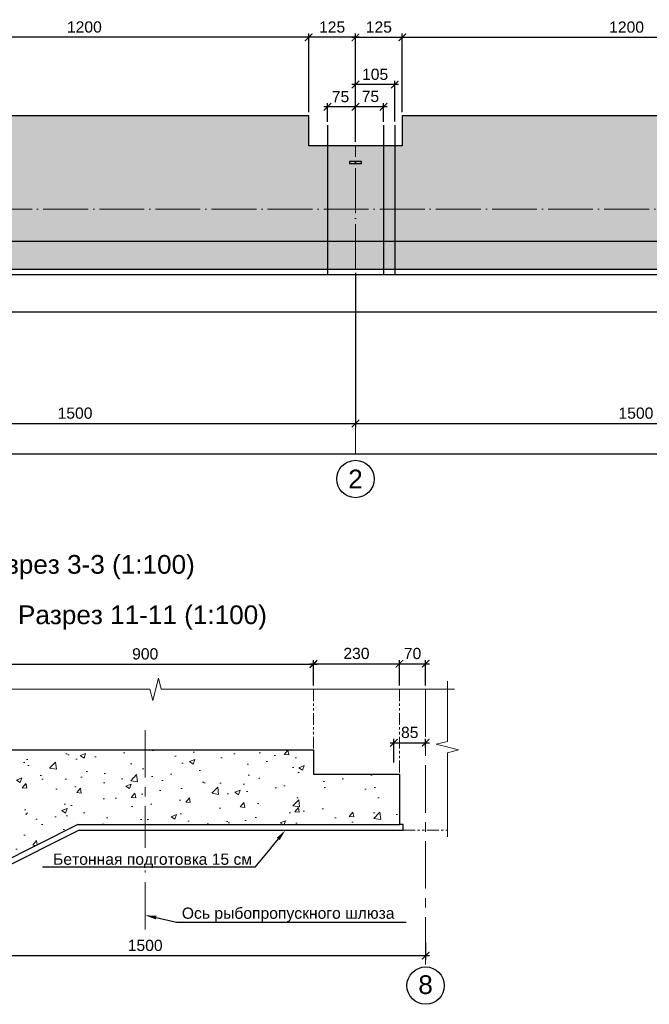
# Model space of a CAD drawing. Header units: millimetres. Extents: x 455957 to 840819, y 462720 to 618741.
# Tile 11 of 17: x 541880 to 558718, y 485490 to 511831. Entities that reach past the tile are written whole.
import ezdxf
from ezdxf import colors
from ezdxf.entities.mleader import LeaderData, LeaderLine
from ezdxf.math import Vec2, Vec3

# ---------------------------------------------------------------- set-up
doc = ezdxf.new("R2010")
doc.units = ezdxf.units.MM
for name, pattern in [('ACAD_ISO04W100', [30, 24, -3, 0, -3]), ('осевая', [50.8, 31.75, -6.35, 6.35, -6.35]), ('фантом', [63.5, 31.75, -6.35, 6.35, -6.35, 6.35, -6.35])]:
    doc.linetypes.add(name, pattern=pattern)
for name, color, linetype, lineweight in [('Бетон', 7, 'Continuous', 50), ('бетон_25', 2, 'Continuous', 25), ('ГТО-2_Размеры', 7, 'Continuous', 15), ('Отдел_Выноски(стрелка)', 7, 'Continuous', 15), ('Отдел_Заглавные надписи', 7, 'Continuous', 30), ('текст', 7, 'Continuous', 25)]:
    doc.layers.add(name, color=color, linetype=linetype, lineweight=lineweight)
for name, color, linetype in [('Оси', 1, 'осевая'), ('Размеры', 7, 'Continuous'), ('Штриховка', 7, 'Continuous')]:
    doc.layers.add(name, color=color, linetype=linetype)
doc.styles.add('arial', font='arial.ttf')
doc.styles.add('Рогун1', font='arial.ttf')
doc.dimstyles.new('100 мм', dxfattribs={"dimscale": 100, "dimtxt": 3.5, "dimasz": 2, "dimexe": 1, "dimexo": 1, "dimgap": 1.2, "dimtad": 1, "dimdec": 0, "dimlfac": 0.1, "dimrnd": 0.0001, "dimtxsty": 'Рогун1', "dimblk": 'ARCHTICK', "dimcen": 2.5, "dimdle": 1, "dimaunit": 1, "dimadec": 1, "dimazin": 0, "dimtfac": 1, "dimtdec": 0, "dimtmove": 1, "dimatfit": 3, "dimldrblk": 'ARCHTICK', "dimfxl": 1, "dimtfill": 1, "dimarcsym": 0})

# ---------------------------------------------------------------- blocks, each defined once
blk = doc.blocks.new('_ArchTick')
at = {"color": 0, "linetype": 'ByBlock', "const_width": 0.15}
blk.add_lwpolyline([(-0.5, -0.5), (0.5, 0.5)], dxfattribs=at)
blk = doc.blocks.new('*D71')
at = {"layer": 'Defpoints', "color": 0, "transparency": 16777216}
for p in [(535860, 505160), (550860, 505160), (550860, 501031)]:
    blk.add_point(p, dxfattribs=at)
at = {"layer": 'ГТО-2_Размеры', "color": 0, "lineweight": -2, "transparency": 16777216}
for p, q in [((535860, 505060), (535860, 500931)), ((550860, 505060), (550860, 500931)), ((535760, 501031), (550960, 501031))]:
    blk.add_line(p, q, dxfattribs=at)
at = {"layer": 'ГТО-2_Размеры', "color": 0, "lineweight": -2, "transparency": 16777216, "xscale": 200, "yscale": 200, "zscale": 200, "rotation": 180}
blk.add_blockref('_ArchTick', (535860, 501031), dxfattribs=at)
at = {"layer": 'ГТО-2_Размеры', "color": 0, "lineweight": -2, "transparency": 16777216, "xscale": 200, "yscale": 200, "zscale": 200}
blk.add_blockref('_ArchTick', (550860, 501031), dxfattribs=at)
at = {"layer": 'ГТО-2_Размеры', "color": 0, "transparency": 16777216, "insert": (543360, 501304), "char_height": 300, "attachment_point": 5, "style": 'Рогун1'}
blk.add_mtext('1500', dxfattribs=at)
blk = doc.blocks.new('*D78')
at = {"layer": 'Defpoints', "color": 0, "transparency": 16777216}
for p in [(550860, 505010), (565860, 502204), (565860, 501031)]:
    blk.add_point(p, dxfattribs=at)
at = {"layer": 'ГТО-2_Размеры', "color": 0, "lineweight": -2, "transparency": 16777216}
for p, q in [((550860, 504910), (550860, 500931)), ((565860, 502104), (565860, 500931)), ((550760, 501031), (565960, 501031))]:
    blk.add_line(p, q, dxfattribs=at)
at = {"layer": 'ГТО-2_Размеры', "color": 0, "lineweight": -2, "transparency": 16777216, "xscale": 200, "yscale": 200, "zscale": 200, "rotation": 180}
blk.add_blockref('_ArchTick', (550860, 501031), dxfattribs=at)
at = {"layer": 'ГТО-2_Размеры', "color": 0, "lineweight": -2, "transparency": 16777216, "xscale": 200, "yscale": 200, "zscale": 200}
blk.add_blockref('_ArchTick', (565860, 501031), dxfattribs=at)
at = {"layer": 'ГТО-2_Размеры', "color": 0, "transparency": 16777216, "insert": (558360, 501304), "char_height": 300, "attachment_point": 5, "style": 'Рогун1'}
blk.add_mtext('1500', dxfattribs=at)
blk = doc.blocks.new('*D74')
at = {"layer": 'Defpoints', "color": 0, "transparency": 16777216}
for p in [(535010, 505004), (595860, 503910), (535010, 500204)]:
    blk.add_point(p, dxfattribs=at)
at = {"layer": 'ГТО-2_Размеры', "color": 0, "lineweight": -2, "transparency": 16777216}
for p, q in [((535010, 504904), (535010, 500104)), ((595860, 503810), (595860, 500104)), ((595960, 500204), (534910, 500204))]:
    blk.add_line(p, q, dxfattribs=at)
at = {"layer": 'ГТО-2_Размеры', "color": 0, "lineweight": -2, "transparency": 16777216, "xscale": 200, "yscale": 200, "zscale": 200, "rotation": 180}
blk.add_blockref('_ArchTick', (535010, 500204), dxfattribs=at)
at = {"layer": 'ГТО-2_Размеры', "color": 0, "lineweight": -2, "transparency": 16777216, "xscale": 200, "yscale": 200, "zscale": 200}
blk.add_blockref('_ArchTick', (595860, 500204), dxfattribs=at)
at = {"layer": 'ГТО-2_Размеры', "color": 0, "transparency": 16777216, "insert": (564957, 500477), "char_height": 300, "attachment_point": 5, "style": 'Рогун1'}
blk.add_mtext('6085', dxfattribs=at)
blk = doc.blocks.new('*D83')
at = {"layer": 'Defpoints', "color": 0, "transparency": 16777216}
for p in [(552110, 511359), (552110, 509260), (564110, 509260)]:
    blk.add_point(p, dxfattribs=at)
at = {"layer": 'ГТО-2_Размеры', "color": 0, "lineweight": -2, "transparency": 16777216}
for p, q in [((564210, 511359), (552010, 511359)), ((552110, 509360), (552110, 511459)), ((564110, 509360), (564110, 511459))]:
    blk.add_line(p, q, dxfattribs=at)
at = {"layer": 'ГТО-2_Размеры', "color": 0, "lineweight": -2, "transparency": 16777216, "xscale": 200, "yscale": 200, "zscale": 200, "rotation": 180}
blk.add_blockref('_ArchTick', (552110, 511359), dxfattribs=at)
at = {"layer": 'ГТО-2_Размеры', "color": 0, "lineweight": -2, "transparency": 16777216, "xscale": 200, "yscale": 200, "zscale": 200}
blk.add_blockref('_ArchTick', (564110, 511359), dxfattribs=at)
at = {"layer": 'ГТО-2_Размеры', "color": 0, "transparency": 16777216, "insert": (558110, 511632), "char_height": 300, "attachment_point": 5, "style": 'Рогун1'}
blk.add_mtext('1200', dxfattribs=at)
blk = doc.blocks.new('*D84')
at = {"layer": 'Defpoints', "color": 0, "transparency": 16777216}
for p in [(549610, 511360), (549610, 509260), (550860, 508460)]:
    blk.add_point(p, dxfattribs=at)
at = {"layer": 'ГТО-2_Размеры', "color": 0, "lineweight": -2, "transparency": 16777216}
for p, q in [((550960, 511360), (549510, 511360)), ((549610, 509360), (549610, 511460)), ((550860, 508560), (550860, 511460))]:
    blk.add_line(p, q, dxfattribs=at)
at = {"layer": 'ГТО-2_Размеры', "color": 0, "lineweight": -2, "transparency": 16777216, "xscale": 200, "yscale": 200, "zscale": 200, "rotation": 180}
blk.add_blockref('_ArchTick', (549610, 511360), dxfattribs=at)
at = {"layer": 'ГТО-2_Размеры', "color": 0, "lineweight": -2, "transparency": 16777216, "xscale": 200, "yscale": 200, "zscale": 200}
blk.add_blockref('_ArchTick', (550860, 511360), dxfattribs=at)
at = {"layer": 'ГТО-2_Размеры', "color": 0, "transparency": 16777216, "insert": (550235, 511633), "char_height": 300, "attachment_point": 5, "style": 'Рогун1'}
blk.add_mtext('125', dxfattribs=at)
blk = doc.blocks.new('*D85')
at = {"layer": 'Defpoints', "color": 0, "transparency": 16777216}
for p in [(537610, 511361), (537610, 509260), (549610, 509260)]:
    blk.add_point(p, dxfattribs=at)
at = {"layer": 'ГТО-2_Размеры', "color": 0, "lineweight": -2, "transparency": 16777216}
for p, q in [((549710, 511361), (537510, 511361)), ((537610, 509360), (537610, 511461)), ((549610, 509360), (549610, 511461))]:
    blk.add_line(p, q, dxfattribs=at)
at = {"layer": 'ГТО-2_Размеры', "color": 0, "lineweight": -2, "transparency": 16777216, "xscale": 200, "yscale": 200, "zscale": 200, "rotation": 180}
blk.add_blockref('_ArchTick', (537610, 511361), dxfattribs=at)
at = {"layer": 'ГТО-2_Размеры', "color": 0, "lineweight": -2, "transparency": 16777216, "xscale": 200, "yscale": 200, "zscale": 200}
blk.add_blockref('_ArchTick', (549610, 511361), dxfattribs=at)
at = {"layer": 'ГТО-2_Размеры', "color": 0, "transparency": 16777216, "insert": (543610, 511635), "char_height": 300, "attachment_point": 5, "style": 'Рогун1'}
blk.add_mtext('1200', dxfattribs=at)
blk = doc.blocks.new('*D88')
at = {"layer": 'Defpoints', "color": 0, "transparency": 16777216}
for p in [(550860, 511359), (550860, 509260), (552110, 509260)]:
    blk.add_point(p, dxfattribs=at)
at = {"layer": 'ГТО-2_Размеры', "color": 0, "lineweight": -2, "transparency": 16777216}
for p, q in [((552210, 511359), (550760, 511359)), ((550860, 509360), (550860, 511459)), ((552110, 509360), (552110, 511459))]:
    blk.add_line(p, q, dxfattribs=at)
at = {"layer": 'ГТО-2_Размеры', "color": 0, "lineweight": -2, "transparency": 16777216, "xscale": 200, "yscale": 200, "zscale": 200, "rotation": 180}
blk.add_blockref('_ArchTick', (550860, 511359), dxfattribs=at)
at = {"layer": 'ГТО-2_Размеры', "color": 0, "lineweight": -2, "transparency": 16777216, "xscale": 200, "yscale": 200, "zscale": 200}
blk.add_blockref('_ArchTick', (552110, 511359), dxfattribs=at)
at = {"layer": 'ГТО-2_Размеры', "color": 0, "transparency": 16777216, "insert": (551485, 511632), "char_height": 300, "attachment_point": 5, "style": 'Рогун1'}
blk.add_mtext('125', dxfattribs=at)
blk = doc.blocks.new('*D75')
at = {"layer": 'Defpoints', "color": 0, "transparency": 16777216}
for p in [(550110, 509499), (550110, 509002), (550860, 508999)]:
    blk.add_point(p, dxfattribs=at)
at = {"layer": 'ГТО-2_Размеры', "color": 0, "lineweight": -2, "transparency": 16777216}
for p, q in [((550960, 509499), (550010, 509499)), ((550110, 509102), (550110, 509599)), ((550860, 509099), (550860, 509599))]:
    blk.add_line(p, q, dxfattribs=at)
at = {"layer": 'ГТО-2_Размеры', "color": 0, "lineweight": -2, "transparency": 16777216, "xscale": 200, "yscale": 200, "zscale": 200, "rotation": 180}
blk.add_blockref('_ArchTick', (550110, 509499), dxfattribs=at)
at = {"layer": 'ГТО-2_Размеры', "color": 0, "lineweight": -2, "transparency": 16777216, "xscale": 200, "yscale": 200, "zscale": 200}
blk.add_blockref('_ArchTick', (550860, 509499), dxfattribs=at)
at = {"layer": 'ГТО-2_Размеры', "color": 0, "transparency": 16777216, "insert": (550460, 509772), "char_height": 300, "attachment_point": 5, "style": 'Рогун1'}
blk.add_mtext('75', dxfattribs=at)
blk = doc.blocks.new('*D93')
at = {"layer": 'Defpoints', "color": 0, "transparency": 16777216}
for p in [(550860, 509499), (550860, 509008), (551610, 509002)]:
    blk.add_point(p, dxfattribs=at)
at = {"layer": 'ГТО-2_Размеры', "color": 0, "lineweight": -2, "transparency": 16777216}
for p, q in [((551710, 509499), (550760, 509499)), ((550860, 509108), (550860, 509599)), ((551610, 509102), (551610, 509599))]:
    blk.add_line(p, q, dxfattribs=at)
at = {"layer": 'ГТО-2_Размеры', "color": 0, "lineweight": -2, "transparency": 16777216, "xscale": 200, "yscale": 200, "zscale": 200, "rotation": 180}
blk.add_blockref('_ArchTick', (550860, 509499), dxfattribs=at)
at = {"layer": 'ГТО-2_Размеры', "color": 0, "lineweight": -2, "transparency": 16777216, "xscale": 200, "yscale": 200, "zscale": 200}
blk.add_blockref('_ArchTick', (551610, 509499), dxfattribs=at)
at = {"layer": 'ГТО-2_Размеры', "color": 0, "transparency": 16777216, "insert": (551260, 509777), "char_height": 300, "attachment_point": 5, "style": 'Рогун1'}
blk.add_mtext('75', dxfattribs=at)
blk = doc.blocks.new('*D94')
at = {"layer": 'Defpoints', "color": 0, "transparency": 16777216}
for p in [(550860, 510096), (550860, 509499), (551910, 509008)]:
    blk.add_point(p, dxfattribs=at)
at = {"layer": 'ГТО-2_Размеры', "color": 0, "lineweight": -2, "transparency": 16777216}
for p, q in [((552010, 510096), (550760, 510096)), ((550860, 509599), (550860, 510196)), ((551910, 509108), (551910, 510196))]:
    blk.add_line(p, q, dxfattribs=at)
at = {"layer": 'ГТО-2_Размеры', "color": 0, "lineweight": -2, "transparency": 16777216, "xscale": 200, "yscale": 200, "zscale": 200, "rotation": 180}
blk.add_blockref('_ArchTick', (550860, 510096), dxfattribs=at)
at = {"layer": 'ГТО-2_Размеры', "color": 0, "lineweight": -2, "transparency": 16777216, "xscale": 200, "yscale": 200, "zscale": 200}
blk.add_blockref('_ArchTick', (551910, 510096), dxfattribs=at)
at = {"layer": 'ГТО-2_Размеры', "color": 0, "transparency": 16777216, "insert": (551385, 510369), "char_height": 300, "attachment_point": 5, "style": 'Рогун1'}
blk.add_mtext('105', dxfattribs=at)
blk = doc.blocks.new('*D175')
at = {"layer": 'Defpoints', "color": 0, "transparency": 16777216}
for p in [(537736, 487142), (552736, 487234), (552736, 486791)]:
    blk.add_point(p, dxfattribs=at)
at = {"layer": 'ГТО-2_Размеры', "color": 0, "lineweight": -2, "transparency": 16777216}
for p, q in [((552736, 487134), (552736, 486691)), ((537736, 487042), (537736, 486691)), ((537636, 486791), (552836, 486791))]:
    blk.add_line(p, q, dxfattribs=at)
at = {"layer": 'ГТО-2_Размеры', "color": 0, "lineweight": -2, "transparency": 16777216, "xscale": 200, "yscale": 200, "zscale": 200, "rotation": 180}
blk.add_blockref('_ArchTick', (537736, 486791), dxfattribs=at)
at = {"layer": 'ГТО-2_Размеры', "color": 0, "lineweight": -2, "transparency": 16777216, "xscale": 200, "yscale": 200, "zscale": 200}
blk.add_blockref('_ArchTick', (552736, 486791), dxfattribs=at)
at = {"layer": 'ГТО-2_Размеры', "color": 0, "transparency": 16777216, "insert": (545236, 487064), "char_height": 300, "attachment_point": 5, "style": 'Рогун1'}
blk.add_mtext('1500', dxfattribs=at)
blk = doc.blocks.new('*D176')
at = {"layer": 'Defpoints', "color": 0, "transparency": 16777216}
for p in [(552736, 494601), (552036, 493918), (552736, 493918)]:
    blk.add_point(p, dxfattribs=at)
at = {"layer": 'ГТО-2_Размеры', "color": 0, "lineweight": -2, "transparency": 16777216}
for p, q in [((552036, 494018), (552036, 494701)), ((552736, 494018), (552736, 494701)), ((551936, 494601), (552836, 494601))]:
    blk.add_line(p, q, dxfattribs=at)
at = {"layer": 'ГТО-2_Размеры', "color": 0, "lineweight": -2, "transparency": 16777216, "xscale": 200, "yscale": 200, "zscale": 200, "rotation": 180}
blk.add_blockref('_ArchTick', (552036, 494601), dxfattribs=at)
at = {"layer": 'ГТО-2_Размеры', "color": 0, "lineweight": -2, "transparency": 16777216, "xscale": 200, "yscale": 200, "zscale": 200}
blk.add_blockref('_ArchTick', (552736, 494601), dxfattribs=at)
at = {"layer": 'ГТО-2_Размеры', "color": 0, "transparency": 16777216, "insert": (552386, 494874), "char_height": 300, "attachment_point": 5, "style": 'Рогун1'}
blk.add_mtext('70', dxfattribs=at)
blk = doc.blocks.new('*D177')
at = {"layer": 'Defpoints', "color": 0, "transparency": 16777216}
for p in [(552036, 494601), (549736, 493918), (552036, 493918)]:
    blk.add_point(p, dxfattribs=at)
at = {"layer": 'ГТО-2_Размеры', "color": 0, "lineweight": -2, "transparency": 16777216}
for p, q in [((549736, 494018), (549736, 494701)), ((552036, 494018), (552036, 494701)), ((549636, 494601), (552136, 494601))]:
    blk.add_line(p, q, dxfattribs=at)
at = {"layer": 'ГТО-2_Размеры', "color": 0, "lineweight": -2, "transparency": 16777216, "xscale": 200, "yscale": 200, "zscale": 200, "rotation": 180}
blk.add_blockref('_ArchTick', (549736, 494601), dxfattribs=at)
at = {"layer": 'ГТО-2_Размеры', "color": 0, "lineweight": -2, "transparency": 16777216, "xscale": 200, "yscale": 200, "zscale": 200}
blk.add_blockref('_ArchTick', (552036, 494601), dxfattribs=at)
at = {"layer": 'ГТО-2_Размеры', "color": 0, "transparency": 16777216, "insert": (550886, 494875), "char_height": 300, "attachment_point": 5, "style": 'Рогун1'}
blk.add_mtext('230', dxfattribs=at)
blk = doc.blocks.new('*D178')
at = {"layer": 'Defpoints', "color": 0, "transparency": 16777216}
for p in [(549736, 494590), (549736, 493918), (540736, 493907)]:
    blk.add_point(p, dxfattribs=at)
at = {"layer": 'ГТО-2_Размеры', "color": 0, "lineweight": -2, "transparency": 16777216}
for p, q in [((540636, 494590), (549836, 494590)), ((540736, 494007), (540736, 494690)), ((549736, 494018), (549736, 494690))]:
    blk.add_line(p, q, dxfattribs=at)
at = {"layer": 'ГТО-2_Размеры', "color": 0, "lineweight": -2, "transparency": 16777216, "xscale": 200, "yscale": 200, "zscale": 200, "rotation": 180}
blk.add_blockref('_ArchTick', (540736, 494590), dxfattribs=at)
at = {"layer": 'ГТО-2_Размеры', "color": 0, "lineweight": -2, "transparency": 16777216, "xscale": 200, "yscale": 200, "zscale": 200}
blk.add_blockref('_ArchTick', (549736, 494590), dxfattribs=at)
at = {"layer": 'ГТО-2_Размеры', "color": 0, "transparency": 16777216, "insert": (545236, 494863), "char_height": 300, "attachment_point": 5, "style": 'Рогун1', "bg_fill": 3, "box_fill_scale": 1.1, "bg_fill_color": 256, "bg_fill_true_color": 13158600, "bg_fill_transparency": 0}
blk.add_mtext('900', dxfattribs=at)
blk = doc.blocks.new('*D183')
at = {"layer": 'Defpoints', "color": 0, "transparency": 16777216}
for p in [(552736, 492488), (552736, 492264), (551886, 491856)]:
    blk.add_point(p, dxfattribs=at)
at = {"layer": 'ГТО-2_Размеры', "color": 0, "lineweight": -2, "transparency": 16777216}
for p, q in [((551786, 492488), (552836, 492488)), ((551886, 491956), (551886, 492588)), ((552736, 492364), (552736, 492588))]:
    blk.add_line(p, q, dxfattribs=at)
at = {"layer": 'ГТО-2_Размеры', "color": 0, "lineweight": -2, "transparency": 16777216, "xscale": 200, "yscale": 200, "zscale": 200, "rotation": 180}
blk.add_blockref('_ArchTick', (551886, 492488), dxfattribs=at)
at = {"layer": 'ГТО-2_Размеры', "color": 0, "lineweight": -2, "transparency": 16777216, "xscale": 200, "yscale": 200, "zscale": 200}
blk.add_blockref('_ArchTick', (552736, 492488), dxfattribs=at)
at = {"layer": 'ГТО-2_Размеры', "color": 0, "transparency": 16777216, "insert": (552311, 492761), "char_height": 300, "attachment_point": 5, "style": 'Рогун1', "bg_fill": 3, "box_fill_scale": 1.1, "bg_fill_color": 256, "bg_fill_true_color": 13158600, "bg_fill_transparency": 0}
blk.add_mtext('85', dxfattribs=at)

msp = doc.modelspace()

# ---------------------------------------------------------------- hatches: boundary and pattern name
at = {"layer": 'Размеры', "lineweight": 15}
h = msp.add_hatch(dxfattribs=at)
h.set_pattern_fill('AR-CONC', color=256, scale=8, style=0)
h.set_pattern_definition([(50, (263437, 127668), (1457.4774, -127.5127), [152.4, -1676.4]), (355, (263437, 127668), (-281.9474, 1528.455), [121.92, -1341.1247]), (100.45144, (263558.4, 127657.4), (1175.53, 1400.942), [129.52, -1424.722]), (46.1842, (263437, 128074.4), (2168.632, -336.3386), [228.6, -2514.6]), (96.63556, (263617.7, 128046.4), (1899.233, 1979.409), [194.28, -2137.085]), (351.18415, (263437, 128074.4), (1899.233, 1979.409), [182.88, -2011.678]), (21, (263640.1, 127972.8), (1212.915, -818.1216), [152.4, -1676.4]), (326, (263640.1, 127972.8), (494.416, 1473.5037), [121.92, -1341.12]), (71.45144, (263741.2, 127904.7), (1707.3314, 655.382), [129.52, -1424.7195]), (37.5, (263436.94, 127668.04), (24.7088, 676.4403), [0, -1324.864, 0, -1361.44, 0, -1346.2]), (7.5, (263436.94, 127668.04), (534.5573, 801.4446), [0, -776.224, 0, -1294.384, 0, -513.08]), (327.5, (262983.8, 127668.04), (1084.72476, -45.82995), [0, -508, 0, -1584.96, 0, -2103.12]), (317.5, (262780.6, 127668), (1185.0335, 203.412), [0, -660.4, 0, -1052.576, 0, -1493.52])])
edge = h.paths.add_edge_path(flags=16)
edge.add_arc((540974.5490022, 490178.1543545), 282.2740615, 101.8410298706, 262.09451076)
edge.add_line((540935.7251854, 489898.5629436), (541516.9931518, 489898.5629436))
edge.add_arc((541453.9143862, 490174.6532283), 283.2044773, 282.8695610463, 441.065979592)
edge.add_line((541497.8951857, 490454.4218206), (540916.6272194, 490454.4218206))
edge = h.paths.add_edge_path(flags=16)
edge.add_arc((540502.0683574, 490985.1847376), 283.2044773, 282.8695610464, 441.065979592)
edge.add_line((540546.0491569, 491264.9533299), (539964.7811906, 491264.9533299))
edge.add_arc((540022.7029735, 490988.6858637), 282.2740615, 101.8410298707, 262.0945107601)
edge.add_line((539983.8791567, 490709.0944529), (540565.147123, 490709.0944529))
edge = h.paths.add_edge_path(flags=16)
edge.add_arc((550379.2201624, 490979.5239171), 282.2740615, 101.8410298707, 262.0945107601)
edge.add_line((550340.3963456, 490699.9325062), (550921.6643119, 490699.9325062))
edge.add_arc((550858.5855463, 490976.0227909), 283.2044773, 282.8695610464, 441.065979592)
edge.add_line((550902.5663458, 491255.7913832), (550321.2983795, 491255.7913832))
h.paths.add_polyline_path([(552036.1545649, 491645.7003661), (549736.1545649, 491645.7003661), (549736.1545649, 492295.7003661), (540736.1545649, 492295.7003661), (540736.1545649, 491645.7003661), (538436.1545649, 491645.7003661), (538436.1545649, 490195.7003661), (537786.1545649, 490195.7003661), (537786.1545649, 488195.7003661), (539236.1545649, 488195.7003661), (543436.1545649, 490295.7003661), (552036.1545649, 490295.7003661)])
at = {"layer": 'Штриховка', "lineweight": 13}
h = msp.add_hatch(dxfattribs=at)
h.set_pattern_fill('AR-CONC', color=256, scale=10)
h.set_pattern_definition([(50, (188136, -8668.5), (1821.8467, -159.391), [190.5, -2095.5]), (355, (188136, -8668.5), (-352.434, 1910.5685), [152.4, -1676.406]), (100.45144, (188287.8, -8681.7), (1469.4125, 1751.1775), [161.9, -1780.9024]), (46.1842, (188136, -8160.5), (2710.7904, -420.423), [285.75, -3143.25]), (96.63556, (188362, -8195.5), (2374.041, 2474.261), [242.85, -2671.356]), (351.18415, (188136, -8160.5), (2374.041, 2474.261), [228.6, -2514.597]), (21, (188390, -8287.5), (1516.144, -1022.652), [190.5, -2095.5]), (326, (188390, -8287.5), (618.0203, 1841.8797), [152.4, -1676.4]), (71.45144, (188516.3, -8372.7), (2134.164, 819.2277), [161.9, -1780.8994]), (37.5, (188136, -8668.46), (30.88603, 845.5504), [0, -1656.08, 0, -1701.8, 0, -1682.75]), (7.5, (188136, -8668.5), (668.1966, 1001.8057), [0, -970.28, 0, -1617.98, 0, -641.35]), (327.5, (187569.6, -8668.46), (1355.90595, -57.28744), [0, -635, 0, -1981.2, 0, -2628.9]), (317.5, (187315.6, -8668.5), (1481.2918, 254.265), [0, -825.5, 0, -1315.72, 0, -1866.9])])
h.paths.add_polyline_path([(537610.0904318, 508459.6469776), (535010.0904318, 508459.6469776), (535010.0904318, 505159.6469776), (594860.0904318, 505159.6469776), (595560.0904318, 505159.6478327), (595560.0904318, 508459.6478327), (594110.090432, 508459.6469776), (594110.090432, 509259.6469776), (582110.0904319, 509259.6469776), (582110.0904319, 508459.6469776), (579610.0904319, 508459.6469776), (579610.0904319, 509259.6469776), (567610.0904315, 509259.6469776), (567610.0904315, 508459.6469776), (564110.090432, 508459.6469776), (564110.090432, 509259.6469776), (552110.0904319, 509259.6469776), (552110.0904319, 508459.6469776), (549610.0904319, 508459.6469776), (549610.0904319, 509259.6469776), (537610.0904318, 509259.6469776)])

# ---------------------------------------------------------------- linework, layer by layer
at = {"lineweight": 30}
for points in [[(550110.0904319, 509007.5895788), (550110.0904319, 505021.4190032)], [(551610.0904319, 509007.5895788), (551610.0904319, 505021.4190032)], [(551910.0904319, 509007.5895788), (551910.0904319, 505021.4190032)]]:
    msp.add_lwpolyline(points, dxfattribs=at)
at = {"color": 4, "linetype": 'ACAD_ISO04W100', "lineweight": 15, "ltscale": 50}
for points in [[(550860.0904318, 505159.6474249), (550860.0904319, 508459.6469776)], [(535010.0904318, 506759.6469776), (595610.0904318, 506759.6469776)]]:
    msp.add_lwpolyline(points, dxfattribs=at)
at = {"color": 6, "lineweight": 25}
msp.add_lwpolyline([(551020.0903143, 508035.7593046), (550700.0904094, 508035.7594046), (550700.0904094, 507983.5211508), (551020.0903143, 507983.5210508)], close=True, dxfattribs=at)
at = {"color": 3, "lineweight": 25}
msp.add_lwpolyline([(596301.0556285, 505161.0022886), (597610.0904315, 505161.0022886), (597645.3253341, 505009.5609704), (597145.5006282, 504759.6486174), (594574.6802354, 504759.6486174), (594074.8555294, 505009.5609704), (534910.0904318, 505009.5609704), (534910.0904318, 505159.6469776), (535010.0904318, 505159.6469776)], dxfattribs=at)
at = {"linetype": 'Continuous', "lineweight": 15, "ltscale": 100}
for points in [[(553507.6502854, 493917.905926), (545663.751532, 493917.905926), (545588.751532, 494217.905926), (545438.751532, 493617.905926), (545363.751532, 493917.905926), (538178.7805319, 493917.905926), (545363.751532, 493917.905926), (545438.751532, 493617.905926), (545588.751532, 494217.905926), (545663.751532, 493917.905926)], [(553317.0635794, 489973.0277877), (553317.0635794, 492220.3189991), (553617.0635794, 492295.3189991), (553017.0635794, 492445.3189991), (553317.0635794, 492520.3189991), (553317.0635794, 494133.1184045), (553317.0635794, 492520.3189991), (553017.0635794, 492445.3189991), (553617.0635794, 492295.3189991), (553317.0635794, 492220.3189991)]]:
    msp.add_lwpolyline(points, close=True, dxfattribs=at)
msp.add_circle((550860.0904318, 499543.8676067), 500)
at = {"layer": 'Бетон', "color": 1, "lineweight": 25, "ltscale": 10}
msp.add_lwpolyline([(596110.0904318, 505909.6469776), (597861.3918984, 505909.6469776), (597861.3918984, 504009.6469776), (534910.0904318, 504009.6469776), (534910.0904318, 510009.6469776), (535310.0904318, 510009.6469776), (535310.0904318, 505909.6469776), (595610.0904318, 505909.6469776)], dxfattribs=at)
at = {"layer": 'Бетон', "color": 2, "lineweight": 25, "ltscale": 10}
msp.add_lwpolyline([(595610.0904318, 505159.6486879), (595610.0904318, 508459.6469776), (594110.090432, 508459.6469776), (594110.090432, 509259.6469776), (582110.0904319, 509259.6469776), (582110.0904319, 508459.6469776), (579610.0904319, 508459.6469776), (579610.0904319, 509259.6469776), (567610.0904315, 509259.6469776), (567610.0904315, 508459.6469776), (564110.090432, 508459.6469776), (564110.090432, 509259.6469776), (552110.0904319, 509259.6469776), (552110.0904319, 508459.6469776), (549610.0904319, 508459.6469776), (549610.0904319, 509259.6469776), (537610.0904318, 509259.6469776), (537610.0904318, 508459.6469776), (535010.0904318, 508459.6469776), (535010.0904318, 505159.6469776)], close=True, dxfattribs=at)
at = {"layer": 'бетон_25', "color": 7, "linetype": 'фантом', "lineweight": 15, "ltscale": 10}
for p, q in [((549736.1545649, 493917.905926), (549736.1545649, 492295.7003661)), ((552036.1545649, 493917.905926), (552036.1545649, 491645.7003661)), ((552136.1545649, 490145.7003661), (553317.0635794, 490145.7003661))]:
    msp.add_line(p, q, dxfattribs=at)
at = {"layer": 'бетон_25'}
for p, q in [((552136.1545649, 490295.7003661), (552036.1545649, 490295.7003661)), ((552136.1545649, 490145.7003661), (552136.1545649, 490295.7003661)), ((543471.5647615, 490145.7003661), (539271.5647615, 488045.7003661)), ((543471.5647615, 490145.7003661), (552136.1545649, 490145.7003661))]:
    msp.add_line(p, q, dxfattribs=at)
at = {"layer": 'Оси', "linetype": 'осевая', "lineweight": 15, "ltscale": 40}
for p, q in [((552736.1545649, 493917.905926), (552736.1545649, 486489.6121362)), ((545236.1545649, 487491.3615503), (545236.1545649, 492924.8699269))]:
    msp.add_line(p, q, dxfattribs=at)
at = {"layer": 'Оси', "linetype": 'осевая', "lineweight": 15, "ltscale": 45}
msp.add_lwpolyline([(550860.0904318, 503909.6469776), (550860.0904318, 500043.8676067)], dxfattribs=at)
at = {"layer": 'Оси', "color": 7, "linetype": 'Continuous', "lineweight": 30}
msp.add_circle((552736.1545649, 485989.6121362), 500, dxfattribs=at)
at = {"layer": 'Размеры'}
for p, q in [((540736.1545649, 492295.7003661), (549736.1545649, 492295.7003661)), ((549736.1545649, 492295.7003661), (549736.1545649, 491645.7003661)), ((549736.1545649, 491645.7003661), (552036.1545649, 491645.7003661)), ((552036.1545649, 491645.7003661), (552036.1545649, 490295.7003661)), ((543436.1545649, 490295.7003661), (539236.1545649, 488195.7003661)), ((543436.1545649, 490295.7003661), (552036.1545649, 490295.7003661))]:
    msp.add_line(p, q, dxfattribs=at)

# ---------------------------------------------------------------- texts
at = {"layer": 'Оси', "color": 7, "linetype": 'Continuous', "insert": (552733.9274138, 486011.8205991), "char_height": 500, "width": 6723.717614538, "attachment_point": 5, "style": 'arial'}
msp.add_mtext('\\pxqc;8', dxfattribs=at)
at = {"layer": 'Отдел_Заглавные надписи', "char_height": 500, "attachment_point": 5, "style": 'arial'}
for s, insert, width in [('2', (550860.0904318, 499543.8676067), 487.007697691), ('Разрез 11-11 (1:100)', (545162.1963907, 495835.2481698), 7857.108176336)]:
    msp.add_mtext(s, dxfattribs=dict(at, insert=insert, width=width))
at = {"layer": 'текст', "insert": (543622.403519, 497184.114898), "char_height": 500, "width": 8681.268769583, "attachment_point": 5, "style": 'arial'}
msp.add_mtext('Разрез 3-3 (1:100)', dxfattribs=at)

# ---------------------------------------------------------------- dimensions: what is measured, and where the dimension line sits
at = {"layer": 'ГТО-2_Размеры'}
for base, p1, p2, picture, middle in [((537610.0904317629, 511361.457894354), (549610.0904318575, 509259.6469775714), (537610.0904317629, 509259.6469775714), '*D85', (543610.0904318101, 511634.6297906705)), ((549610.0904319, 511360.2078944), (550860.0904319, 508459.6469776), (549610.0904319, 509259.6469776), '*D84', (550235.0904319, 511633.3797907)), ((550860.0904319, 511358.9578944), (552110.0904319, 509259.6469776), (550860.0904319, 509259.6469776), '*D88', (551485.0904319, 511632.1297907)), ((552110.0904318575, 511358.9578943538), (564110.0904319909, 509259.6469775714), (552110.0904318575, 509259.6469775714), '*D83', (558110.0904319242, 511632.1297906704)), ((550860.0904317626, 501031.1834882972), (535860.0904317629, 505159.6469775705), (550860.0904317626, 505159.6469775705), '*D71', (543360.0904317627, 501304.3553846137)), ((565860.0904317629, 501031.1834882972), (550860.0904317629, 505009.56097037), (565860.0904317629, 502203.7131101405), '*D78', (558360.0904317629, 501304.3553846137)), ((552036.1545649, 494601.3024506), (549736.1545649, 493917.905926), (552036.1545649, 493917.905926), '*D177', (550886.1545649, 494874.5766662)), ((552736.1545649, 494601.3024506), (552036.1545649, 493917.905926), (552736.1545649, 493917.905926), '*D176', (552386.1545649, 494874.4743469)), ((552736.1545649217, 486790.6395805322), (537736.1545649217, 487141.5590014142), (552736.1545649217, 487233.6338307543), '*D175', (545236.1545649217, 487063.8114768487))]:
    dim = msp.add_linear_dim(base=base, p1=p1, p2=p2, dimstyle='100 мм', override={"dimtxt": 3, "dimdec": 6, "dimtfill": 0}, dxfattribs=at)
    dim.commit()
    dim.dimension.update_dxf_attribs({"geometry": picture, "text_midpoint": middle})
dim = msp.add_linear_dim(base=(550860.0904319, 510096.0415763), p1=(551910.0904319, 509007.5895788), p2=(550860.0904319, 509498.9671853), text='105', dimstyle='100 мм', override={"dimtxt": 3, "dimdec": 6, "dimtfill": 0}, dxfattribs=at)
dim.commit()
dim.dimension.update_dxf_attribs({"geometry": '*D94', "text_midpoint": (551385.0904319, 510096.0415763), "dimtype": 160})
for base, p1, p2, picture, middle in [((550110.0904319, 509498.9671853), (550860.0904319, 508999.4233596), (550110.0904319, 509001.8927943), '*D75', (550460.0904319, 509498.9671853)), ((550860.0904319, 509498.9671853), (551610.0904319, 509001.8927943), (550860.0904319, 509007.5895788), '*D93', (551260.0904319, 509504.6639699)), ((535010.090431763, 500204.0476998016), (595860.0904317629, 503909.6469775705), (535010.090431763, 505004.2595301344), '*D74', (564956.6048659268, 500204.0476998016))]:
    dim = msp.add_linear_dim(base=base, p1=p1, p2=p2, dimstyle='100 мм', override={"dimtxt": 3, "dimdec": 6, "dimtfill": 0}, dxfattribs=at)
    dim.commit()
    dim.dimension.update_dxf_attribs({"geometry": picture, "text_midpoint": middle, "dimtype": 160})

# ---------------------------------------------------------------- leaders
at = {"layer": 'Отдел_Выноски(стрелка)'}
ml = msp.add_multileader_mtext('Standard', dxfattribs=at)
ml.set_content('Ось рыбопропускного шлюза', color=256, style='arial')
ml.set_leader_properties()
ml.build(insert=Vec2(0, 0))
ml.multileader.update_dxf_attribs({"text_left_attachment_type": 6, "text_right_attachment_type": 6, "dogleg_length": 136.6171409, "arrow_head_size": 300})
ctx = ml.context
ctx.base_point, ctx.char_height, ctx.arrow_head_size, ctx.plane_origin = Vec3(546214.3910216, 487690.0436885), 300, 300, Vec3(538898.3987189, 492822.634623)
ctx.left_attachment, ctx.right_attachment = 6, 6
notes = []
notes.append((ctx, [(0, (1, 1, 0), (546077.7738807, 487690.0436885), (1, 0), 136.6171409, [(0, [(545236.1545649, 487871.6792718)], 0, [])])]))
ctx.mtext.insert, ctx.mtext.defined_height, ctx.mtext.flow_direction = Vec3(546216.3910216, 488078.24287), 383.2878581, 5
for ctx, leaders in notes:
    for number, flags, end, landing, length, lines in leaders:
        leader = LeaderData()
        leader.index, (leader.has_last_leader_line, leader.has_dogleg_vector, leader.attachment_direction) = number, flags
        leader.last_leader_point, leader.dogleg_vector, leader.dogleg_length = Vec3(end), Vec3(landing), length
        for number, points, colour, breaks in lines:
            line = LeaderLine()
            line.index, line.vertices, line.color, line.breaks = number, Vec3.list(points), colors.encode_raw_color(colour), breaks
            leader.lines.append(line)
        ctx.leaders.append(leader)

# ---------------------------------------------------------------- next in the draw order: dimensions: what is measured, and where the dimension line sits
at = {"layer": 'ГТО-2_Размеры'}
for base, p1, p2, picture, middle in [((549736.1545649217, 494590.3029270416), (540736.1545649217, 493906.9064024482), (549736.1545649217, 493917.9059260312), '*D178', (545236.1545649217, 494863.4748233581)), ((552736.1545649, 492487.8505101), (551886.1545649, 491855.6947184), (552736.1545649, 492264.1711568), '*D183', (552311.1545649, 492761.0224064))]:
    dim = msp.add_linear_dim(base=base, p1=p1, p2=p2, dimstyle='100 мм', override={"dimtxt": 3, "dimdec": 6, "dimtfill": 1}, dxfattribs=at)
    dim.commit()
    dim.dimension.update_dxf_attribs({"geometry": picture, "text_midpoint": middle})

# ---------------------------------------------------------------- next in the draw order: leaders
at = {"layer": 'Отдел_Выноски(стрелка)'}
ml = msp.add_multileader_mtext('Standard', dxfattribs=at)
ml.set_content('Бетонная подготовка 15 см', color=256, style='arial')
ml.set_leader_properties()
ml.build(insert=Vec2(0, 0))
ml.multileader.update_dxf_attribs({"text_left_attachment_type": 6, "text_right_attachment_type": 6, "dogleg_length": 136.6171409, "arrow_head_size": 300})
ctx = ml.context
ctx.base_point, ctx.char_height, ctx.arrow_head_size, ctx.plane_origin = Vec3(542770.1744443, 489160.4897252), 300, 300, Vec3(543074.7454247, 496248.8847251)
ctx.left_attachment, ctx.right_attachment = 6, 6
notes = []
notes.append((ctx, [(1, (1, 1, 0), (548171.8420627, 489160.4897252), (-1, 0), 136.6171409, [(0, [(548985.0651056, 490145.7003661)], 0, [])])]))
ctx.mtext.insert, ctx.mtext.width, ctx.mtext.defined_height, ctx.mtext.flow_direction = Vec3(542772.1744443, 489522.0859053), 5730.459478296, 571.2679061, 5
ctx.mtext.has_bg_fill, ctx.mtext.bg_color, ctx.mtext.bg_scale_factor, ctx.mtext.bg_transparency, ctx.mtext.use_window_bg_color = 1, -1027028792, 1.5, 0, 1
for ctx, leaders in notes:
    for number, flags, end, landing, length, lines in leaders:
        leader = LeaderData()
        leader.index, (leader.has_last_leader_line, leader.has_dogleg_vector, leader.attachment_direction) = number, flags
        leader.last_leader_point, leader.dogleg_vector, leader.dogleg_length = Vec3(end), Vec3(landing), length
        for number, points, colour, breaks in lines:
            line = LeaderLine()
            line.index, line.vertices, line.color, line.breaks = number, Vec3.list(points), colors.encode_raw_color(colour), breaks
            leader.lines.append(line)
        ctx.leaders.append(leader)

doc.saveas('drawing.dxf')
